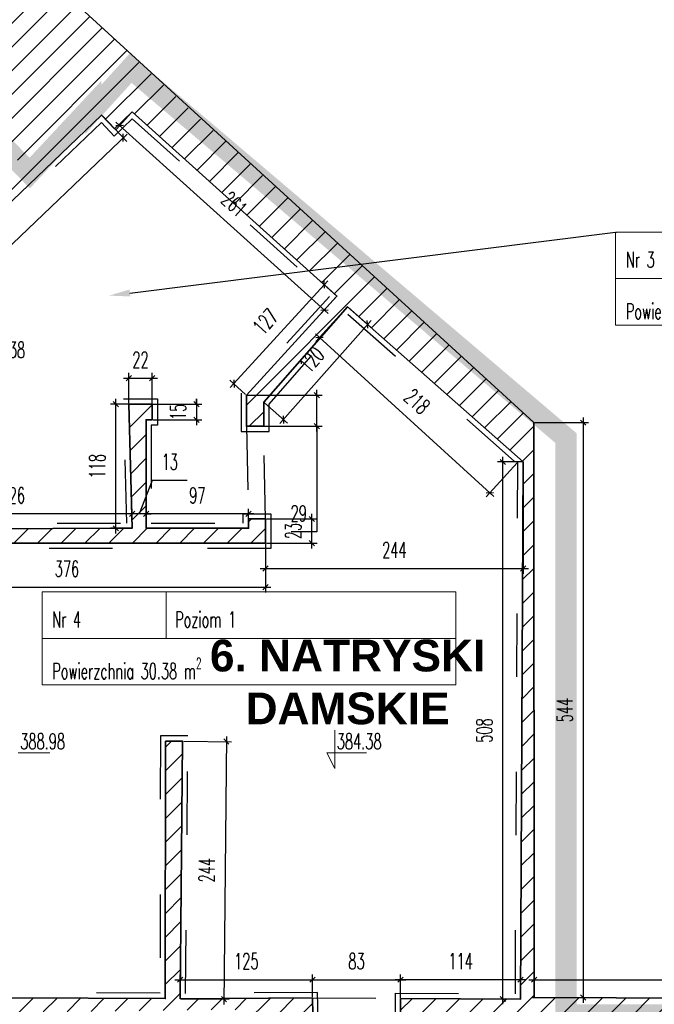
# Model space of a CAD drawing. Header units: millimetres. Extents: x 19887 to 192597, y -14203 to 39042.
# Tile 255 of 256: x 81738 to 82339, y -7827 to -6896. Entities that reach past the tile are written whole.
import ezdxf
from ezdxf import colors
from ezdxf.entities.mleader import LeaderData, LeaderLine
from ezdxf.math import Vec2, Vec3

# ---------------------------------------------------------------- set-up
doc = ezdxf.new("R2010")
doc.units = ezdxf.units.MM
doc.linetypes.add('ACAD_ISO03W100', pattern=[30, 12, -18])
doc.linetypes.add('DASHED2', pattern=[9.525, 6.35, -3.175])
doc.layers.get('Defpoints').update_dxf_attribs({"color": 4})
for name, color, linetype in [('A_DBA-RAMKI', 6, 'Continuous'), ('Basen_rzut_poziom_1_widok', 252, 'Continuous'), ('Sufit podwieszany', 252, 'Continuous'), ('Wymiarowanie', 3, 'Continuous'), ('Wypełnienie', 252, 'Continuous')]:
    doc.layers.add(name, color=color, linetype=linetype)
for name, color, linetype, lineweight in [('Basen_rzut_poziom_1_obrys', 252, 'Continuous', 35), ('koty wysokościowe', 252, 'Continuous', 0), ('Schody', 252, 'Continuous', 5), ('Tabela', 1, 'Continuous', 0)]:
    doc.layers.add(name, color=color, linetype=linetype, lineweight=lineweight)
doc.styles.add('ARIAL', font='arial.ttf')
doc.styles.add('ROMANS', font='romans.shx', dxfattribs={"width": 0.6})
doc.styles.get("Standard").update_dxf_attribs({"font": 'arial.ttf'})
doc.dimstyles.new('000001FB70622F18', dxfattribs={"dimtxt": 20, "dimasz": 5, "dimexe": 5, "dimexo": 1, "dimgap": 20, "dimtad": 1, "dimtoh": 1, "dimdec": 0, "dimtxsty": 'Standard', "dimblk": 'OBLIQUE', "dimcen": 0, "dimdle": 5, "dimclrd": 252, "dimclre": 252, "dimclrt": 252, "dimadec": 0, "dimazin": 0, "dimtfac": 1, "dimtdec": 0, "dimtmove": 0, "dimatfit": 3, "dimldrblk": 'OBLIQUE', "dimfxl": 150, "dimfxlon": 1, "dimlwd": 25, "dimlwe": 25, "dimarcsym": 1})
pattern_1 = [(45, (3252.028, -2175.285), (-11.22532, 11.22532), [])]

# ---------------------------------------------------------------- blocks, each defined once
blk = doc.blocks.new('_Oblique')
at = {"color": 0, "linetype": 'ByBlock', "lineweight": -2}
blk.add_line((-0.5, -0.5), (0.5, 0.5), dxfattribs=at)
blk = doc.blocks.new('*D610')
at = {"layer": 'Defpoints', "color": 0}
for p in [(3109.23, -2630.8), (3485.48, -2630.8), (3485.48, -2672.59)]:
    blk.add_point(p, dxfattribs=at)
at = {"layer": 'Wymiarowanie', "color": 252, "linetype": 'Continuous', "lineweight": 25}
for p, q in [((3109.23, -2631.8), (3109.23, -2677.59)), ((3485.48, -2631.8), (3485.48, -2677.59)), ((3104.23, -2672.59), (3490.48, -2672.59))]:
    blk.add_line(p, q, dxfattribs=at)
at = {"layer": 'Wymiarowanie', "color": 252, "linetype": 'ByBlock', "lineweight": 25, "xscale": 5, "yscale": 5, "zscale": 5, "rotation": 180}
blk.add_blockref('_Oblique', (3109.23, -2672.59), dxfattribs=at)
at = {"layer": 'Wymiarowanie', "color": 252, "linetype": 'ByBlock', "lineweight": 25, "xscale": 5, "yscale": 5, "zscale": 5}
blk.add_blockref('_Oblique', (3485.48, -2672.59), dxfattribs=at)
at = {"layer": 'Wymiarowanie', "color": 252, "insert": (3297.36, -2655.09), "char_height": 15, "attachment_point": 5, "style": 'ROMANS'}
blk.add_mtext('376', dxfattribs=at)
blk = doc.blocks.new('*D621')
at = {"layer": 'Defpoints', "color": 0}
for p in [(3729.42, -2553.99), (3485.48, -2630.8), (3729.42, -2654.78)]:
    blk.add_point(p, dxfattribs=at)
at = {"layer": 'Wymiarowanie', "color": 252, "linetype": 'Continuous', "lineweight": 25}
for p, q in [((3729.42, -2554.99), (3729.42, -2659.78)), ((3485.48, -2631.8), (3485.48, -2659.78)), ((3480.48, -2654.78), (3734.42, -2654.78))]:
    blk.add_line(p, q, dxfattribs=at)
at = {"layer": 'Wymiarowanie', "color": 252, "linetype": 'ByBlock', "lineweight": 25, "xscale": 5, "yscale": 5, "zscale": 5, "rotation": 180}
blk.add_blockref('_Oblique', (3485.48, -2654.78), dxfattribs=at)
at = {"layer": 'Wymiarowanie', "color": 252, "linetype": 'ByBlock', "lineweight": 25, "xscale": 5, "yscale": 5, "zscale": 5}
blk.add_blockref('_Oblique', (3729.42, -2654.78), dxfattribs=at)
at = {"layer": 'Wymiarowanie', "color": 252, "insert": (3607.45, -2637.28), "char_height": 15, "attachment_point": 5, "style": 'ROMANS'}
blk.add_mtext('244', dxfattribs=at)
blk = doc.blocks.new('*D636')
at = {"layer": 'Defpoints', "color": 0}
for p in [(3372.28, -2603.19), (3372.28, -2616.75), (3469.37, -2616.75)]:
    blk.add_point(p, dxfattribs=at)
at = {"layer": 'Wymiarowanie', "color": 252, "linetype": 'Continuous', "lineweight": 25}
for p, q in [((3372.28, -2615.75), (3372.28, -2598.19)), ((3469.37, -2615.75), (3469.37, -2598.19)), ((3474.37, -2603.19), (3367.28, -2603.19))]:
    blk.add_line(p, q, dxfattribs=at)
at = {"layer": 'Wymiarowanie', "color": 252, "linetype": 'ByBlock', "lineweight": 25, "xscale": 5, "yscale": 5, "zscale": 5, "rotation": 180}
blk.add_blockref('_Oblique', (3372.28, -2603.19), dxfattribs=at)
at = {"layer": 'Wymiarowanie', "color": 252, "linetype": 'ByBlock', "lineweight": 25, "xscale": 5, "yscale": 5, "zscale": 5}
blk.add_blockref('_Oblique', (3469.37, -2603.19), dxfattribs=at)
at = {"layer": 'Wymiarowanie', "color": 252, "insert": (3420.83, -2585.69), "char_height": 15, "attachment_point": 5, "style": 'ROMANS'}
blk.add_mtext('97', dxfattribs=at)
blk = doc.blocks.new('*D623')
at = {"layer": 'Defpoints', "color": 0}
for p in [(3359.14, -2603.19), (3359.14, -2616.77), (3372.28, -2616.75)]:
    blk.add_point(p, dxfattribs=at)
at = {"layer": 'Wymiarowanie', "color": 252, "linetype": 'Continuous', "lineweight": 25}
for p, q in [((3378.06, -2571.39), (3365.71, -2603.19)), ((3411.34, -2571.39), (3378.06, -2571.39)), ((3359.14, -2615.77), (3359.14, -2598.19)), ((3372.28, -2615.75), (3372.28, -2598.19)), ((3377.28, -2603.19), (3354.14, -2603.19)), ((3359.14, -2603.19), (3354.14, -2603.19)), ((3372.28, -2603.19), (3377.28, -2603.19))]:
    blk.add_line(p, q, dxfattribs=at)
at = {"layer": 'Wymiarowanie', "color": 252, "linetype": 'ByBlock', "lineweight": 25, "xscale": 5, "yscale": 5, "zscale": 5}
blk.add_blockref('_Oblique', (3359.14, -2603.19), dxfattribs=at)
at = {"layer": 'Wymiarowanie', "color": 252, "linetype": 'ByBlock', "lineweight": 25, "xscale": 5, "yscale": 5, "zscale": 5, "rotation": 180}
blk.add_blockref('_Oblique', (3372.28, -2603.19), dxfattribs=at)
at = {"layer": 'Wymiarowanie', "color": 252, "insert": (3394.7, -2553.89), "char_height": 15, "attachment_point": 5, "style": 'ROMANS'}
blk.add_mtext('13', dxfattribs=at)
blk = doc.blocks.new('*D632')
at = {"layer": 'Defpoints', "color": 0}
for p in [(3132.98, -2603.19), (3132.98, -2617.54), (3359.14, -2616.77)]:
    blk.add_point(p, dxfattribs=at)
at = {"layer": 'Wymiarowanie', "color": 252, "linetype": 'Continuous', "lineweight": 25}
for p, q in [((3132.98, -2616.54), (3132.98, -2598.19)), ((3359.14, -2615.77), (3359.14, -2598.19)), ((3364.14, -2603.19), (3127.98, -2603.19))]:
    blk.add_line(p, q, dxfattribs=at)
at = {"layer": 'Wymiarowanie', "color": 252, "linetype": 'ByBlock', "lineweight": 25, "xscale": 5, "yscale": 5, "zscale": 5, "rotation": 180}
blk.add_blockref('_Oblique', (3132.98, -2603.19), dxfattribs=at)
at = {"layer": 'Wymiarowanie', "color": 252, "linetype": 'ByBlock', "lineweight": 25, "xscale": 5, "yscale": 5, "zscale": 5}
blk.add_blockref('_Oblique', (3359.14, -2603.19), dxfattribs=at)
at = {"layer": 'Wymiarowanie', "color": 252, "insert": (3246.06, -2585.69), "char_height": 15, "attachment_point": 5, "style": 'ROMANS'}
blk.add_mtext('226', dxfattribs=at)
blk = doc.blocks.new('*D597')
at = {"layer": 'Defpoints', "color": 0}
for p in [(3343.56, -2499.25), (3355.93, -2499.25), (3359.28, -2616.77)]:
    blk.add_point(p, dxfattribs=at)
at = {"layer": 'Wymiarowanie', "color": 252, "linetype": 'Continuous', "lineweight": 25}
for p, q in [((3343.56, -2621.77), (3343.56, -2494.25)), ((3354.93, -2499.25), (3338.56, -2499.25)), ((3358.28, -2616.77), (3338.56, -2616.77))]:
    blk.add_line(p, q, dxfattribs=at)
at = {"layer": 'Wymiarowanie', "color": 252, "linetype": 'ByBlock', "lineweight": 25, "xscale": 5, "yscale": 5, "zscale": 5}
for p, rotation in [((3343.56, -2499.25), 90), ((3343.56, -2616.77), 270)]:
    blk.add_blockref('_Oblique', p, dxfattribs=dict(at, rotation=rotation))
at = {"layer": 'Wymiarowanie', "color": 252, "insert": (3326.06, -2558.01), "char_height": 15, "attachment_point": 5, "rotation": 90, "style": 'ROMANS'}
blk.add_mtext('118', dxfattribs=at)
blk = doc.blocks.new('*D593')
at = {"layer": 'Defpoints', "color": 0}
for p in [(3529.84, -3043.96), (3404.67, -3062.06), (3529.84, -3061.07)]:
    blk.add_point(p, dxfattribs=at)
at = {"layer": 'Wymiarowanie', "color": 252, "linetype": 'Continuous', "lineweight": 25}
for p, q in [((3399.67, -3043.96), (3534.84, -3043.96)), ((3404.67, -3061.06), (3404.67, -3038.96)), ((3529.84, -3060.07), (3529.84, -3038.96))]:
    blk.add_line(p, q, dxfattribs=at)
at = {"layer": 'Wymiarowanie', "color": 252, "linetype": 'ByBlock', "lineweight": 25, "xscale": 5, "yscale": 5, "zscale": 5, "rotation": 180}
blk.add_blockref('_Oblique', (3404.67, -3043.96), dxfattribs=at)
at = {"layer": 'Wymiarowanie', "color": 252, "linetype": 'ByBlock', "lineweight": 25, "xscale": 5, "yscale": 5, "zscale": 5}
blk.add_blockref('_Oblique', (3529.84, -3043.96), dxfattribs=at)
at = {"layer": 'Wymiarowanie', "color": 252, "insert": (3467.26, -3026.46), "char_height": 15, "attachment_point": 5, "style": 'ROMANS'}
blk.add_mtext('125', dxfattribs=at)
blk = doc.blocks.new('*D793')
at = {"layer": 'Defpoints', "color": 0}
for p in [(3613.33, -3043.96), (3529.84, -3061.07), (3613.33, -3061.79)]:
    blk.add_point(p, dxfattribs=at)
at = {"layer": 'Wymiarowanie', "color": 252, "linetype": 'Continuous', "lineweight": 25}
for p, q in [((3524.84, -3043.96), (3618.33, -3043.96)), ((3529.84, -3060.07), (3529.84, -3038.96)), ((3613.33, -3060.79), (3613.33, -3038.96))]:
    blk.add_line(p, q, dxfattribs=at)
at = {"layer": 'Wymiarowanie', "color": 252, "linetype": 'ByBlock', "lineweight": 25, "xscale": 5, "yscale": 5, "zscale": 5, "rotation": 180}
blk.add_blockref('_Oblique', (3529.84, -3043.96), dxfattribs=at)
at = {"layer": 'Wymiarowanie', "color": 252, "linetype": 'ByBlock', "lineweight": 25, "xscale": 5, "yscale": 5, "zscale": 5}
blk.add_blockref('_Oblique', (3613.33, -3043.96), dxfattribs=at)
at = {"layer": 'Wymiarowanie', "color": 252, "insert": (3571.59, -3026.46), "char_height": 15, "attachment_point": 5, "style": 'ROMANS'}
blk.add_mtext('83', dxfattribs=at)
blk = doc.blocks.new('*D630')
at = {"layer": 'Defpoints', "color": 0}
for p in [(3613.33, -3043.96), (3613.33, -3062.26), (3727.03, -3062.26)]:
    blk.add_point(p, dxfattribs=at)
at = {"layer": 'Wymiarowanie', "color": 252, "linetype": 'Continuous', "lineweight": 25}
for p, q in [((3732.03, -3043.96), (3608.33, -3043.96)), ((3613.33, -3061.26), (3613.33, -3038.96)), ((3727.03, -3061.26), (3727.03, -3038.96))]:
    blk.add_line(p, q, dxfattribs=at)
at = {"layer": 'Wymiarowanie', "color": 252, "linetype": 'ByBlock', "lineweight": 25, "xscale": 5, "yscale": 5, "zscale": 5, "rotation": 180}
blk.add_blockref('_Oblique', (3613.33, -3043.96), dxfattribs=at)
at = {"layer": 'Wymiarowanie', "color": 252, "linetype": 'ByBlock', "lineweight": 25, "xscale": 5, "yscale": 5, "zscale": 5}
blk.add_blockref('_Oblique', (3727.03, -3043.96), dxfattribs=at)
at = {"layer": 'Wymiarowanie', "color": 252, "insert": (3670.18, -3026.46), "char_height": 15, "attachment_point": 5, "style": 'ROMANS'}
blk.add_mtext('114', dxfattribs=at)
blk = doc.blocks.new('*D596')
at = {"layer": 'Defpoints', "color": 0}
for p in [(3710.23, -2553.99), (3729.42, -2553.99), (3727.03, -3062.26)]:
    blk.add_point(p, dxfattribs=at)
at = {"layer": 'Wymiarowanie', "color": 252, "linetype": 'Continuous', "lineweight": 25}
for p, q in [((3710.23, -3067.26), (3710.23, -2548.99)), ((3728.42, -2553.99), (3705.23, -2553.99)), ((3726.03, -3062.26), (3705.23, -3062.26))]:
    blk.add_line(p, q, dxfattribs=at)
at = {"layer": 'Wymiarowanie', "color": 252, "linetype": 'ByBlock', "lineweight": 25, "xscale": 5, "yscale": 5, "zscale": 5}
for p, rotation in [((3710.23, -2553.99), 90), ((3710.23, -3062.26), 270)]:
    blk.add_blockref('_Oblique', p, dxfattribs=dict(at, rotation=rotation))
at = {"layer": 'Wymiarowanie', "color": 252, "insert": (3692.73, -2808.12), "char_height": 15, "attachment_point": 5, "rotation": 90, "style": 'ROMANS'}
blk.add_mtext('508', dxfattribs=at)
blk = doc.blocks.new('*D638')
at = {"layer": 'Defpoints', "color": 0}
for p in [(3739.47, -2516.77), (3737.22, -3060.81), (3786.3, -3060.81)]:
    blk.add_point(p, dxfattribs=at)
at = {"layer": 'Wymiarowanie', "color": 252, "linetype": 'Continuous', "lineweight": 25}
for p, q in [((3786.3, -2511.77), (3786.3, -3065.81)), ((3740.47, -2516.77), (3791.3, -2516.77)), ((3738.22, -3060.81), (3791.3, -3060.81))]:
    blk.add_line(p, q, dxfattribs=at)
at = {"layer": 'Wymiarowanie', "color": 252, "linetype": 'ByBlock', "lineweight": 25, "xscale": 5, "yscale": 5, "zscale": 5}
for p, rotation in [((3786.3, -2516.77), 90), ((3786.3, -3060.81), 270)]:
    blk.add_blockref('_Oblique', p, dxfattribs=dict(at, rotation=rotation))
at = {"layer": 'Wymiarowanie', "color": 252, "insert": (3768.8, -2788.79), "char_height": 15, "attachment_point": 5, "rotation": 90, "style": 'ROMANS'}
blk.add_mtext('544', dxfattribs=at)
blk = doc.blocks.new('*D794')
at = {"layer": 'Defpoints', "color": 0}
for p in [(4438.49, -3043.96), (3739.86, -3060.82), (4438.49, -3060.82)]:
    blk.add_point(p, dxfattribs=at)
at = {"layer": 'Wymiarowanie', "color": 252, "linetype": 'Continuous', "lineweight": 25}
for p, q in [((3734.86, -3043.96), (4443.49, -3043.96)), ((3739.86, -3059.82), (3739.86, -3038.96)), ((4438.49, -3059.82), (4438.49, -3038.96))]:
    blk.add_line(p, q, dxfattribs=at)
at = {"layer": 'Wymiarowanie', "color": 252, "linetype": 'ByBlock', "lineweight": 25, "xscale": 5, "yscale": 5, "zscale": 5, "rotation": 180}
blk.add_blockref('_Oblique', (3739.86, -3043.96), dxfattribs=at)
at = {"layer": 'Wymiarowanie', "color": 252, "linetype": 'ByBlock', "lineweight": 25, "xscale": 5, "yscale": 5, "zscale": 5}
blk.add_blockref('_Oblique', (4438.49, -3043.96), dxfattribs=at)
at = {"layer": 'Wymiarowanie', "color": 252, "insert": (4089.18, -3026.46), "char_height": 15, "attachment_point": 5, "style": 'ROMANS'}
blk.add_mtext('699', dxfattribs=at)
blk = doc.blocks.new('*D648')
at = {"layer": 'Defpoints', "color": 0}
for p in [(3563.38, -2407.28), (3582.02, -2423.76), (3483.73, -2497.42)]:
    blk.add_point(p, dxfattribs=at)
at = {"layer": 'Wymiarowanie', "color": 252, "linetype": 'Continuous', "lineweight": 25}
for p, q in [((3564.13, -2407.94), (3585.77, -2427.07)), ((3499.07, -2517.65), (3585.34, -2420.01)), ((3484.48, -2498.09), (3506.12, -2517.21))]:
    blk.add_line(p, q, dxfattribs=at)
at = {"layer": 'Wymiarowanie', "color": 252, "linetype": 'ByBlock', "lineweight": 25, "xscale": 5, "yscale": 5, "zscale": 5}
for p, rotation in [((3582.02, -2423.76), 48.53637594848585), ((3502.38, -2513.9), 228.5363759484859)]:
    blk.add_blockref('_Oblique', p, dxfattribs=dict(at, rotation=rotation))
at = {"layer": 'Wymiarowanie', "color": 252, "insert": (3529.09, -2457.24), "char_height": 15, "attachment_point": 5, "rotation": 48.53638, "style": 'ROMANS'}
blk.add_mtext('120', dxfattribs=at)
blk = doc.blocks.new('*D655')
at = {"layer": 'Defpoints', "color": 0}
for p in [(3563.08, -2407.02), (3724.42, -2553.97), (3697.84, -2583.15)]:
    blk.add_point(p, dxfattribs=at)
at = {"layer": 'Wymiarowanie', "color": 252, "linetype": 'Continuous', "lineweight": 25}
for p, q in [((3562.41, -2407.76), (3533.14, -2439.9)), ((3532.81, -2432.83), (3701.53, -2586.52)), ((3723.74, -2554.71), (3694.47, -2586.85))]:
    blk.add_line(p, q, dxfattribs=at)
at = {"layer": 'Wymiarowanie', "color": 252, "linetype": 'ByBlock', "lineweight": 25, "xscale": 5, "yscale": 5, "zscale": 5}
for p, rotation in [((3536.5, -2436.2), 137.6717519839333), ((3697.84, -2583.15), 317.6717519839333)]:
    blk.add_blockref('_Oblique', p, dxfattribs=dict(at, rotation=rotation))
at = {"layer": 'Wymiarowanie', "color": 252, "insert": (3628.95, -2496.74), "char_height": 15, "attachment_point": 5, "rotation": 317.67175, "style": 'ROMANS'}
blk.add_mtext('218', dxfattribs=at)
blk = doc.blocks.new('*D657')
at = {"layer": 'Defpoints', "color": 0}
for p in [(3541.17, -2386.1), (3553.05, -2396.97), (3467.33, -2490.78)]:
    blk.add_point(p, dxfattribs=at)
at = {"layer": 'Wymiarowanie', "color": 252, "linetype": 'Continuous', "lineweight": 25}
for p, q in [((3452.07, -2483.61), (3544.54, -2382.41)), ((3552.32, -2396.29), (3537.48, -2382.73)), ((3466.59, -2490.1), (3451.75, -2476.54))]:
    blk.add_line(p, q, dxfattribs=at)
at = {"layer": 'Wymiarowanie', "color": 252, "linetype": 'ByBlock', "lineweight": 25, "xscale": 5, "yscale": 5, "zscale": 5}
for p, rotation in [((3541.17, -2386.1), 47.57873076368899), ((3455.44, -2479.91), 227.578730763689)]:
    blk.add_blockref('_Oblique', p, dxfattribs=dict(at, rotation=rotation))
at = {"layer": 'Wymiarowanie', "color": 252, "insert": (3485.39, -2421.2), "char_height": 15, "attachment_point": 5, "rotation": 47.57873, "style": 'ROMANS'}
blk.add_mtext('127', dxfattribs=at)
blk = doc.blocks.new('*D659')
at = {"layer": 'Defpoints', "color": 0}
for p in [(3359.13, -2222.48), (3347.27, -2235.66), (3553.05, -2396.97)]:
    blk.add_point(p, dxfattribs=at)
at = {"layer": 'Wymiarowanie', "color": 252, "linetype": 'Continuous', "lineweight": 25}
for p, q in [((3358.46, -2223.23), (3343.93, -2239.38)), ((3544.91, -2413.49), (3343.56, -2232.32)), ((3552.39, -2397.71), (3537.85, -2413.86))]:
    blk.add_line(p, q, dxfattribs=at)
at = {"layer": 'Wymiarowanie', "color": 252, "linetype": 'ByBlock', "lineweight": 25, "xscale": 5, "yscale": 5, "zscale": 5}
for p, rotation in [((3347.27, -2235.66), 138.0207932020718), ((3541.2, -2410.14), 318.0207932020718)]:
    blk.add_blockref('_Oblique', p, dxfattribs=dict(at, rotation=rotation))
at = {"layer": 'Wymiarowanie', "color": 252, "insert": (3455.94, -2309.89), "char_height": 15, "attachment_point": 5, "rotation": 318.02079, "style": 'ROMANS'}
blk.add_mtext('261', dxfattribs=at)
blk = doc.blocks.new('*D658')
at = {"layer": 'Defpoints', "color": 0}
for p in [(3330.22, -2225.69), (3350.64, -2247.05), (3108.58, -2437.65)]:
    blk.add_point(p, dxfattribs=at)
at = {"layer": 'Wymiarowanie', "color": 252, "linetype": 'Continuous', "lineweight": 25}
for p, q in [((3330.91, -2226.42), (3354.09, -2250.66)), ((3125.39, -2462.46), (3354.25, -2243.59)), ((3109.27, -2438.38), (3132.46, -2462.62))]:
    blk.add_line(p, q, dxfattribs=at)
at = {"layer": 'Wymiarowanie', "color": 252, "linetype": 'ByBlock', "lineweight": 25, "xscale": 5, "yscale": 5, "zscale": 5}
for p, rotation in [((3350.64, -2247.05), 43.72184012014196), ((3129, -2459.01), 223.7218401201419)]:
    blk.add_blockref('_Oblique', p, dxfattribs=dict(at, rotation=rotation))
at = {"layer": 'Wymiarowanie', "color": 252, "insert": (3227.72, -2340.38), "char_height": 15, "attachment_point": 5, "rotation": 43.72184, "style": 'ROMANS'}
blk.add_mtext('307', dxfattribs=at)
blk = doc.blocks.new('*D656')
at = {"layer": 'Defpoints', "color": 0}
for p in [(3378.09, -2474.77), (3355.93, -2499.25), (3378.09, -2499.25)]:
    blk.add_point(p, dxfattribs=at)
at = {"layer": 'Wymiarowanie', "color": 252, "linetype": 'Continuous', "lineweight": 25}
for p, q in [((3350.93, -2474.77), (3383.09, -2474.77)), ((3355.93, -2498.25), (3355.93, -2469.77)), ((3378.09, -2498.25), (3378.09, -2469.77))]:
    blk.add_line(p, q, dxfattribs=at)
at = {"layer": 'Wymiarowanie', "color": 252, "linetype": 'ByBlock', "lineweight": 25, "xscale": 5, "yscale": 5, "zscale": 5, "rotation": 180}
blk.add_blockref('_Oblique', (3355.93, -2474.77), dxfattribs=at)
at = {"layer": 'Wymiarowanie', "color": 252, "linetype": 'ByBlock', "lineweight": 25, "xscale": 5, "yscale": 5, "zscale": 5}
blk.add_blockref('_Oblique', (3378.09, -2474.77), dxfattribs=at)
at = {"layer": 'Wymiarowanie', "color": 252, "insert": (3367.01, -2457.27), "char_height": 15, "attachment_point": 5, "style": 'ROMANS'}
blk.add_mtext('22', dxfattribs=at)
blk = doc.blocks.new('*D662')
at = {"layer": 'Defpoints', "color": 0}
for p in [(3467.33, -2490.78), (3533.94, -2490.78), (3467.33, -2520.21)]:
    blk.add_point(p, dxfattribs=at)
at = {"layer": 'Wymiarowanie', "color": 252, "linetype": 'Continuous', "lineweight": 25}
for p, q in [((3533.94, -2525.21), (3533.94, -2485.78)), ((3468.33, -2490.78), (3538.94, -2490.78)), ((3468.33, -2520.21), (3538.94, -2520.21)), ((3533.94, -2520.21), (3533.94, -2620.21)), ((3533.94, -2620.21), (3509.8, -2620.21))]:
    blk.add_line(p, q, dxfattribs=at)
at = {"layer": 'Wymiarowanie', "color": 252, "linetype": 'ByBlock', "lineweight": 25, "xscale": 5, "yscale": 5, "zscale": 5}
for p, rotation in [((3533.94, -2490.78), 90), ((3533.94, -2520.21), 270)]:
    blk.add_blockref('_Oblique', p, dxfattribs=dict(at, rotation=rotation))
at = {"layer": 'Wymiarowanie', "color": 252, "insert": (3516.87, -2602.71), "char_height": 15, "attachment_point": 5, "style": 'ROMANS'}
blk.add_mtext('29', dxfattribs=at)
blk = doc.blocks.new('*D663')
at = {"layer": 'Defpoints', "color": 0}
for p in [(3378.09, -2499.25), (3378.09, -2514.02), (3420.05, -2514.02)]:
    blk.add_point(p, dxfattribs=at)
at = {"layer": 'Wymiarowanie', "color": 252, "linetype": 'Continuous', "lineweight": 25}
for p, q in [((3420.05, -2494.25), (3420.05, -2519.02)), ((3420.05, -2499.25), (3420.05, -2494.25)), ((3379.09, -2499.25), (3425.05, -2499.25)), ((3379.09, -2514.02), (3425.05, -2514.02)), ((3420.05, -2514.02), (3420.05, -2519.02))]:
    blk.add_line(p, q, dxfattribs=at)
at = {"layer": 'Wymiarowanie', "color": 252, "linetype": 'ByBlock', "lineweight": 25, "xscale": 5, "yscale": 5, "zscale": 5}
for p, rotation in [((3420.05, -2499.25), 270), ((3420.05, -2514.02), 90)]:
    blk.add_blockref('_Oblique', p, dxfattribs=dict(at, rotation=rotation))
at = {"layer": 'Wymiarowanie', "color": 252, "insert": (3402.55, -2506.63), "char_height": 15, "attachment_point": 5, "rotation": 90, "style": 'ROMANS'}
blk.add_mtext('15', dxfattribs=at)
blk = doc.blocks.new('*D664')
at = {"layer": 'Defpoints', "color": 0}
for p in [(3485.48, -2607.95), (3529.22, -2607.95), (3485.48, -2630.8)]:
    blk.add_point(p, dxfattribs=at)
at = {"layer": 'Wymiarowanie', "color": 252, "linetype": 'Continuous', "lineweight": 25}
for p, q in [((3486.48, -2607.95), (3534.22, -2607.95)), ((3529.22, -2635.8), (3529.22, -2602.95)), ((3486.48, -2630.8), (3534.22, -2630.8))]:
    blk.add_line(p, q, dxfattribs=at)
at = {"layer": 'Wymiarowanie', "color": 252, "linetype": 'ByBlock', "lineweight": 25, "xscale": 5, "yscale": 5, "zscale": 5}
for p, rotation in [((3529.22, -2607.95), 90), ((3529.22, -2630.8), 270)]:
    blk.add_blockref('_Oblique', p, dxfattribs=dict(at, rotation=rotation))
at = {"layer": 'Wymiarowanie', "color": 252, "insert": (3511.72, -2619.38), "char_height": 15, "attachment_point": 5, "rotation": 90, "style": 'ROMANS'}
blk.add_mtext('23', dxfattribs=at)
blk = doc.blocks.new('*D666')
at = {"layer": 'Defpoints', "color": 0}
for p in [(3406.92, -2818.27), (3404.67, -3062.06), (3446.11, -3062.44)]:
    blk.add_point(p, dxfattribs=at)
at = {"layer": 'Wymiarowanie', "color": 252, "linetype": 'Continuous', "lineweight": 25}
for p, q in [((3448.4, -2813.66), (3446.06, -3067.44)), ((3407.92, -2818.28), (3453.35, -2818.7)), ((3405.67, -3062.07), (3451.11, -3062.48))]:
    blk.add_line(p, q, dxfattribs=at)
at = {"layer": 'Wymiarowanie', "color": 252, "linetype": 'ByBlock', "lineweight": 25, "xscale": 5, "yscale": 5, "zscale": 5}
for p, rotation in [((3448.35, -2818.66), 89.47183564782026), ((3446.11, -3062.44), 269.4718356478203)]:
    blk.add_blockref('_Oblique', p, dxfattribs=dict(at, rotation=rotation))
at = {"layer": 'Wymiarowanie', "color": 252, "insert": (3429.73, -2940.39), "char_height": 15, "attachment_point": 5, "rotation": 89.47184, "style": 'ROMANS'}
blk.add_mtext('244', dxfattribs=at)
blk = doc.blocks.new('G$CF5E15B28')
at = {"layer": 'Wypełnienie'}
h = blk.add_hatch(dxfattribs=at)
h.set_pattern_fill('ANSI31', color=253, scale=5, angle=90)
h.set_pattern_definition(pattern_1)
h.paths.add_polyline_path([(3330.22, -2225.69), (3342.26, -2238.54), (3359.13, -2222.48), (3385.09, -2193.98), (3242.56, -2062.55), (3128.45, -1959.07), (3087.45, -1920.6), (3059.18, -1953.55), (3178.57, -2057.63), (3113.38, -2126.71), (3251.49, -2269.27), (3166.23, -2351.47), (3045.28, -2468.12), (2986.41, -2407.54), (2978.85, -2414.89), (3041.35, -2479.21), (3080.96, -2439.46), (3080.96, -2882.33), (3100.34, -2882.33), (3100.34, -2844.23), (3108.51, -2844.23), (3109.23, -2630.8), (3485.48, -2630.8), (3485.48, -2607.95), (3469.37, -2607.95), (3469.37, -2616.75), (3372.28, -2616.75), (3372.28, -2514.02), (3378.09, -2514.02), (3378.09, -2499.25), (3355.93, -2499.25), (3357.53, -2558.01), (3359.28, -2616.77), (3132.98, -2617.54), (3132.98, -2598), (3108.58, -2598.54), (3108.58, -2437.65)])
h = blk.add_hatch(dxfattribs=at)
h.set_pattern_fill('ANSI31', color=253, scale=5, angle=90)
h.set_pattern_definition(pattern_1)
h.paths.add_polyline_path([(3756.04, -3077.15), (4422.19, -3077.15), (4422.19, -3224.61), (4439.06, -3224.61), (4438.48, -3063.71), (3739.86, -3060.82), (3739.47, -2516.77), (3385.09, -2193.98), (3359.13, -2222.48), (3553.05, -2396.97), (3467.33, -2490.78), (3467.33, -2520.21), (3483.73, -2520.21), (3483.73, -2497.42), (3563.08, -2407.02), (3729.42, -2553.99), (3727.03, -3062.26), (3613.33, -3062.26), (3613.33, -3077.15), (3727.79, -3077.15), (3726.59, -3209.47), (3756.04, -3209.47)])
h = blk.add_hatch(dxfattribs=at)
h.set_pattern_fill('ANSI31', color=253, scale=5, angle=90)
h.set_pattern_definition(pattern_1)
h.paths.add_polyline_path([(3578.23, -4396.67), (3543.23, -4397.09), (3539.56, -4291.27), (3541.88, -4206.88), (3527.42, -4206.75), (3528.25, -4396.96), (3232.09, -4395.8), (3232.32, -4313.58), (3217.85, -4313.55), (3217.52, -4395.93), (3211.15, -4395.93), (3211.15, -4415.44), (3207.56, -4415.44), (3207.56, -4424.63), (3581.09, -4425.12), (3581.09, -4415.71), (3578.23, -4415.71)])
h.paths.add_polyline_path([(3755.74, -3308.78), (3486.81, -3309.09), (3488.31, -3076.48), (3530.12, -3077.03), (3529.84, -3061.07), (3404.67, -3062.06), (3406.92, -2818.27), (3390.85, -2818.27), (3390.51, -3061.83), (3098.96, -3060.48), (3100.57, -2981.54), (3087.74, -2981.54), (3087.74, -2976.28), (3080.96, -2976.28), (3082.84, -3546.23), (3092.74, -3546.23), (3092.73, -3546.27), (3099.02, -3546.27), (3099.03, -3494.67), (3138.22, -3494.67), (3138.22, -3483.22), (3134.86, -3483.22), (3134.86, -3480.28), (3095.73, -3481.41), (3099.77, -3076.57), (3465.46, -3072.29), (3470.12, -3478.5), (3234.09, -3479.83), (3234.09, -3492.44), (3512.85, -3494.02), (3512.85, -3484.53), (3509.73, -3484.53), (3509.73, -3479.01), (3487.47, -3479.08), (3486.81, -3320.9), (3728.23, -3320.9), (3728.23, -3480.27), (3598.83, -3479.64), (3598.83, -3484.04), (3595.43, -3484.04), (3595.43, -3494.33), (3728.23, -3494.33), (3726.05, -3795.82), (3195.5, -3795.34), (3195.94, -3813.22), (3192.81, -3813.07), (3192.81, -3822.54), (3219.72, -3822.54), (3218.25, -4206.75), (3527.42, -4206.75), (3541.88, -4206.88), (3752.62, -4206.88), (3752.62, -4067.55), (3724.23, -4067.55), (3724.23, -4192.53), (3232.83, -4191.41), (3234.22, -3808.84), (3686.94, -3809.36), (3686.94, -3833.52), (3726.31, -3832.15), (3726.31, -3936.3), (3696.68, -3936.3), (3696.68, -3960.88), (3724.51, -3960.88), (3724.51, -3966.93), (3753.7, -3966.93), (3755.09, -3709.46)])
at = {"layer": 'Basen_rzut_poziom_1_obrys', "color": 253, "elevation": 0}
for points in [[(3080.9, -1914.79), (3739.47, -2516.77), (3739.86, -3060.82)], [(3359.13, -2222.48), (3342.26, -2238.54), (3330.22, -2225.69), (3108.58, -2437.65), (3108.58, -2598.54), (3132.98, -2598), (3132.98, -2617.54), (3359.14, -2616.77), (3355.93, -2499.25), (3378.09, -2499.25), (3378.09, -2514.02), (3372.28, -2514.02), (3372.28, -2616.75), (3469.37, -2616.75), (3469.37, -2607.95), (3485.48, -2607.95), (3485.48, -2630.8), (3109.23, -2630.8), (3108.52, -2844.26)], [(3359.13, -2222.48), (3553.05, -2396.97), (3467.33, -2490.78), (3467.33, -2520.21), (3483.73, -2520.21), (3483.73, -2497.42), (3563.08, -2407.02), (3729.42, -2553.99)], [(3613.33, -3061.79), (3727.03, -3062.26), (3729.42, -2553.99)], [(3488.31, -3076.48), (3530.12, -3077.03), (3529.84, -3061.07), (3404.67, -3062.06), (3406.92, -2818.27), (3390.85, -2818.27), (3390.51, -3061.83), (3098.96, -3060.48), (3100.57, -2981.54), (3087.74, -2981.54), (3087.74, -2976.28)], [(3613.33, -3061.79), (3613.33, -3077.15), (3727.79, -3077.15), (3726.59, -3209.47), (3756.04, -3209.47), (3756.04, -3077.15)], [(3739.86, -3060.82), (4438.48, -3063.71), (4439.06, -3224.61)]]:
    blk.add_lwpolyline(points, dxfattribs=at)
at = {"layer": 'Basen_rzut_poziom_1_widok', "color": 253, "linetype": 'ACAD_ISO03W100', "ltscale": 5, "elevation": 0}
for points in [[(3467.33, -2520.21), (3469.37, -2607.95)], [(3485.48, -2607.95), (3483.73, -2520.21)], [(3529.84, -3061.07), (3613.33, -3061.79)]]:
    blk.add_lwpolyline(points, dxfattribs=at)
at = {"layer": 'koty wysokościowe', "color": 253, "elevation": 0}
for points in [[(3551.03, -2807.95), (3551.03, -2844.18)], [(3251.24, -2829.18), (3281.24, -2829.18)], [(3543.53, -2829.18), (3551.03, -2829.18)], [(3551.03, -2844.18), (3543.53, -2829.18)], [(3551.03, -2829.18), (3581.03, -2829.18)]]:
    blk.add_lwpolyline(points, dxfattribs=at)
at = {"layer": 'Sufit podwieszany', "color": 253, "linetype": 'ACAD_ISO03W100', "ltscale": 5, "elevation": 0}
for points in [[(3359.23, -2229.3), (3342.06, -2245.63), (3330.02, -2232.8), (3113.58, -2439.79), (3113.58, -2593.43), (3137.98, -2592.89), (3137.98, -2612.52), (3354, -2611.79), (3350.79, -2494.25), (3383.09, -2494.25), (3383.09, -2519.02), (3377.28, -2519.02), (3377.28, -2611.75), (3464.37, -2611.75), (3464.37, -2602.95), (3490.48, -2602.95), (3490.48, -2635.8), (3114.21, -2635.8), (3113.52, -2843.37)], [(3359.23, -2229.3), (3545.96, -2397.31), (3462.33, -2488.83), (3462.33, -2525.21), (3488.73, -2525.21), (3488.73, -2499.31), (3563.53, -2414.09), (3726.11, -2557.74)], [(3608.33, -3056.77), (3722.05, -3057.24), (3724.42, -2553.97)], [(3493.28, -3081.48), (3535.21, -3082.1), (3534.75, -3056.03), (3409.72, -3057.02), (3411.96, -2813.27), (3385.86, -2813.27), (3385.52, -3056.81), (3104.95, -3055.51), (3105.61, -2976.54), (3092.74, -2976.54), (3092.74, -2976.28)], [(3608.33, -3056.77), (3608.33, -3082.15), (3722.75, -3082.15), (3721.55, -3214.47), (3761.04, -3214.47), (3761.04, -3082.15)]]:
    blk.add_lwpolyline(points, dxfattribs=at)
at = {"layer": 'Tabela', "color": 253, "elevation": 0}
for points in [[(3817.02, -2336.44), (4208.97, -2336.44), (4208.97, -2424.5), (3817.02, -2424.5)], [(3273.77, -2676.99), (3665.72, -2676.99), (3665.72, -2765.05), (3273.77, -2765.05)]]:
    blk.add_lwpolyline(points, close=True, dxfattribs=at)
for points in [[(3817.02, -2380.47), (4208.97, -2380.47)], [(3391.37, -2676.99), (3391.37, -2721.02)], [(3273.77, -2721.02), (3665.72, -2721.02)]]:
    blk.add_lwpolyline(points, dxfattribs=at)
at = {"layer": 'koty wysokościowe', "color": 253, "char_height": 15, "width": 21553.2844, "attachment_point": 1, "style": 'ROMANS'}
for s, insert in [('385.38', (3215.39, -2440.37, 0)), ('388.98', (3253.13, -2810.86, 0)), ('384.38', (3552.92, -2810.86, 0))]:
    blk.add_mtext(s, dxfattribs=dict(at, insert=insert))
at = {"layer": 'Tabela', "color": 253, "char_height": 15, "width": 61580.8127, "attachment_point": 1, "style": 'ROMANS'}
for s, insert in [('Nr 3', (3826.64, -2355.08, 0)), ('\\A1;Powierzchnia 11.70 m{\\H0.7x;\\S2^ ;}', (3826.64, -2398.79, 0)), ('Nr 4', (3283.39, -2695.63, 0)), ('Poziom 1', (3399.82, -2695.63, 0)), ('\\A1;Powierzchnia 30.38 m{\\H0.7x;\\S2^ ;}', (3283.39, -2739.34, 0))]:
    blk.add_mtext(s, dxfattribs=dict(at, insert=insert))
at = {"layer": 'Wymiarowanie', "color": 253}
for p1, p2, distance, picture, middle in [((3108.58, -2437.65, 0), (3330.22, -2225.69, 0), -29.55, '*D658', (3227.72, -2340.38, 0)), ((3553.05, -2396.97, 0), (3359.13, -2222.48, 0), 17.73, '*D659', (3455.94, -2309.89, 0)), ((3467.33, -2490.78, 0), (3553.05, -2396.97, 0), 16.1, '*D657', (3485.39, -2421.2, 0)), ((3483.73, -2497.42, 0), (3563.38, -2407.28, 0), -24.88, '*D648', (3529.09, -2457.24, 0)), ((3563.08, -2407.02, 0), (3724.42, -2553.97, 0), -39.47, '*D655', (3628.95, -2496.74, 0)), ((3406.92, -2818.27, 0), (3404.67, -3062.06, 0), 41.44, '*D666', (3429.73, -2940.39, 0))]:
    dim = blk.add_aligned_dim(p1=p1, p2=p2, distance=distance, dimstyle='000001FB70622F18', override={"dimtxt": 15, "dimgap": 10, "dimtxsty": 'ROMANS'}, dxfattribs=at)
    dim.commit()
    dim.dimension.update_dxf_attribs({"geometry": picture, "text_midpoint": middle})
for base, p1, p2, angle, override, picture, middle, dimtype in [((3378.09, -2474.77, 0), (3355.93, -2499.25, 0), (3378.09, -2499.25, 0), 0, {"dimtxt": 15, "dimgap": 10, "dimtxsty": 'ROMANS'}, '*D656', (3367.01, -2474.77, 0), 161), ((3533.94, -2490.78, 0), (3467.33, -2520.21, 0), (3467.33, -2490.78, 0), 90, {"dimtxt": 15, "dimgap": 10, "dimtxsty": 'ROMANS'}, '*D662', (3516.87, -2620.21, 0), 161), ((3420.05, -2514.02, 0), (3378.09, -2499.25, 0), (3378.09, -2514.02, 0), 270, {"dimtxt": 15, "dimgap": 10, "dimtxsty": 'ROMANS'}, '*D663', (3420.05, -2506.63, 0), 161), ((3359.14, -2603.19, 0), (3372.28, -2616.75, 0), (3359.14, -2616.77, 0), 0, {"dimtxt": 15, "dimgap": 10, "dimtxsty": 'ROMANS', "dimtmove": 1}, '*D623', (3388.06, -2571.39, 0), 160), ((3529.22, -2607.95, 0), (3485.48, -2630.8, 0), (3485.48, -2607.95, 0), 90, {"dimtxt": 15, "dimgap": 10, "dimtxsty": 'ROMANS'}, '*D664', (3529.22, -2619.38, 0), 161)]:
    dim = blk.add_linear_dim(base=base, p1=p1, p2=p2, angle=angle, dimstyle='000001FB70622F18', override=override, dxfattribs=at)
    dim.commit()
    dim.dimension.update_dxf_attribs({"geometry": picture, "text_midpoint": middle, "dimtype": dimtype})
for base, p1, p2, angle, override, picture, middle in [((3343.56, -2499.25, 0), (3359.28, -2616.77, 0), (3355.93, -2499.25, 0), 90, {"dimtxt": 15, "dimgap": 10, "dimtxsty": 'ROMANS'}, '*D597', (3326.06, -2558.01, 0)), ((3786.3, -3060.81, 0), (3739.47, -2516.77, 0), (3737.22, -3060.81, 0), 90, {"dimtxt": 15, "dimgap": 10, "dimtxsty": 'ROMANS'}, '*D638', (3768.8, -2788.79, 0)), ((3710.23, -2553.99, 0), (3727.03, -3062.26, 0), (3729.42, -2553.99, 0), 90, {"dimtxt": 15, "dimgap": 10, "dimtxsty": 'ROMANS'}, '*D596', (3692.73, -2808.12, 0)), ((3729.42, -2654.78, 0), (3485.48, -2630.8, 0), (3729.42, -2553.99, 0), 0, {"dimtxt": 15, "dimgap": 10, "dimtxsty": 'ROMANS', "dimtmove": 1}, '*D621', (3607.45, -2637.28, 0)), ((3132.98, -2603.19, 0), (3359.14, -2616.77, 0), (3132.98, -2617.54, 0), 0, {"dimtxt": 15, "dimgap": 10, "dimtxsty": 'ROMANS', "dimtmove": 1}, '*D632', (3246.06, -2585.69, 0)), ((3372.28, -2603.19, 0), (3469.37, -2616.75, 0), (3372.28, -2616.75, 0), 0, {"dimtxt": 15, "dimgap": 10, "dimtxsty": 'ROMANS'}, '*D636', (3420.83, -2585.69, 0)), ((3485.48, -2672.59, 0), (3109.23, -2630.8, 0), (3485.48, -2630.8, 0), 0, {"dimtxt": 15, "dimgap": 10, "dimtxsty": 'ROMANS'}, '*D610', (3297.36, -2655.09, 0)), ((3529.84, -3043.96, 0), (3404.67, -3062.06, 0), (3529.84, -3061.07, 0), 0, {"dimtxt": 15, "dimgap": 10, "dimtxsty": 'ROMANS'}, '*D593', (3467.26, -3026.46, 0)), ((3613.33, -3043.96, 0), (3529.84, -3061.07, 0), (3613.33, -3061.79, 0), 0, {"dimtxt": 15, "dimgap": 10, "dimtxsty": 'ROMANS'}, '*D793', (3571.59, -3026.46, 0)), ((3613.33, -3043.96, 0), (3727.03, -3062.26, 0), (3613.33, -3062.26, 0), 0, {"dimtxt": 15, "dimgap": 10, "dimtxsty": 'ROMANS'}, '*D630', (3670.18, -3026.46, 0)), ((4438.49, -3043.96, 0), (3739.86, -3060.82, 0), (4438.49, -3060.82, 0), 0, {"dimtxt": 15, "dimgap": 10, "dimtxsty": 'ROMANS'}, '*D794', (4089.18, -3026.46, 0))]:
    dim = blk.add_linear_dim(base=base, p1=p1, p2=p2, angle=angle, dimstyle='000001FB70622F18', override=override, dxfattribs=at)
    dim.commit()
    dim.dimension.update_dxf_attribs({"geometry": picture, "text_midpoint": middle})
at = {"layer": 'Schody', "color": 253}
ml = blk.add_multileader_mtext('Standard', dxfattribs=at)
ml.set_content('', color=253)
ml.set_leader_properties()
ml.build(insert=Vec2(0, 0))
ml.multileader.update_dxf_attribs({"text_top_attachment_type": 0, "text_bottom_attachment_type": 0, "dogleg_length": 0.8, "arrow_head_size": 20})
ctx = ml.context
ctx.base_point, ctx.char_height, ctx.arrow_head_size, ctx.landing_gap_size, ctx.plane_origin, ctx.plane_x_axis, ctx.plane_y_axis = Vec3(3435.54, -2013.4, 0), 0.4, 20, 0.2, Vec3(4012.18, -2391.74, 0), Vec3(1, 0, 0), Vec3(0, 1, 0)
ctx.attachment_type = 2
notes = []
notes.append((ctx, [(1, (1, 1, 0), (3255.33, -2013.4, 0), (1, 0, 0), 180.21, [(0, [(3023.26, -2230.01, 0)], 256, [])])]))
ctx.mtext.insert, ctx.mtext.text_direction, ctx.mtext.flow_direction = Vec3(3435.74, -2013.4, 0), Vec3(1, 0, 0), 5
ml = blk.add_multileader_mtext('Standard', dxfattribs=at)
ml.set_content('', color=253)
ml.set_leader_properties()
ml.build(insert=Vec2(0, 0))
ml.multileader.update_dxf_attribs({"text_top_attachment_type": 0, "text_bottom_attachment_type": 0, "dogleg_length": 0.8, "arrow_head_size": 20})
ctx = ml.context
ctx.base_point, ctx.char_height, ctx.arrow_head_size, ctx.landing_gap_size, ctx.plane_origin, ctx.plane_x_axis, ctx.plane_y_axis = Vec3(3817.82, -2336.44, 0), 0.4, 20, 0.2, Vec3(4573.88, -2714.77, 0), Vec3(1, 0, 0), Vec3(0, 1, 0)
ctx.attachment_type = 2
notes.append((ctx, [(1, (1, 1, 0), (3817.02, -2336.44, 0), (1, 0, 0), 0.8, [(0, [(3337.13, -2396.55, 0)], 256, [])])]))
ctx.mtext.insert, ctx.mtext.text_direction, ctx.mtext.flow_direction = Vec3(3818.02, -2336.44, 0), Vec3(1, 0, 0), 5
for ctx, leaders in notes:
    for number, flags, end, landing, length, lines in leaders:
        leader = LeaderData()
        leader.index, (leader.has_last_leader_line, leader.has_dogleg_vector, leader.attachment_direction) = number, flags
        leader.last_leader_point, leader.dogleg_vector, leader.dogleg_length = Vec3(end), Vec3(landing), length
        for number, points, colour, breaks in lines:
            line = LeaderLine()
            line.index, line.vertices, line.color, line.breaks = number, Vec3.list(points), colors.encode_raw_color(colour), breaks
            leader.lines.append(line)
        ctx.leaders.append(leader)

msp = doc.modelspace()

# ---------------------------------------------------------------- linework, layer by layer
at = {"layer": 'A_DBA-RAMKI', "color": 210, "linetype": 'DASHED2', "ltscale": 10, "elevation": 0}
msp.add_lwpolyline([(81662.97, -6818.22, 20, 20, 0), (81597.78, -6887.3, 20, 20, 0), (81747.29, -7040.8, 20, 20, 0), (81807.29, -6976.5, 20, 20, 0), (81807.67, -6980.31, 20, 20, 0), (81842.85, -6941.56, 20, 20, 0), (82255.16, -7291.62, 20, 20, 0), (82255.16, -7837.37, 20, 20, 0), (82907.37, -7837.37, 20, 20, 0)], format="xyseb", dxfattribs=at)

# ---------------------------------------------------------------- block references
msp.add_blockref('G$CF5E15B28', (78485.18, -4760.22, 0))

# ---------------------------------------------------------------- texts
at = {"layer": 'A_DBA-RAMKI', "color": 3, "ltscale": 60, "insert": (82048.34, -7522.64), "char_height": 30, "width": 1073.3277, "attachment_point": 5, "style": 'ARIAL'}
msp.add_mtext('{\\fArial|b1|i0|c238|p34;6. NATRYSKI\\PDAMSKIE}', dxfattribs=at)

doc.saveas('drawing.dxf')
